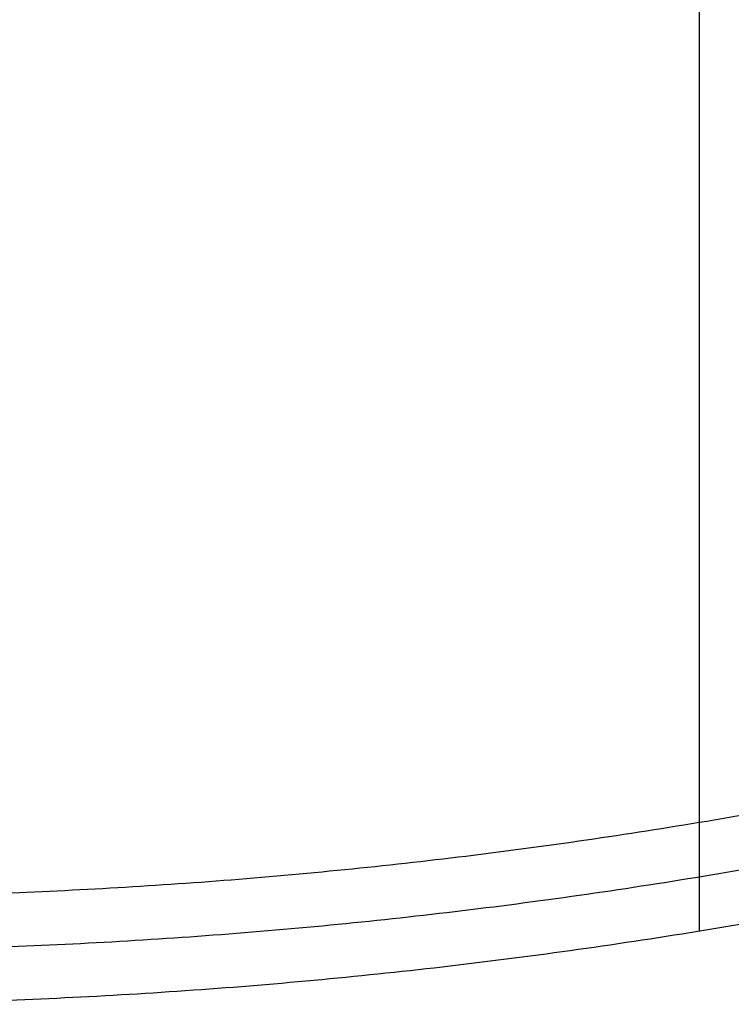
# Model space of a CAD drawing. Header units: millimetres. Extents: x 581 to 1437, y -333 to 1981.
# Tile 32 of 42: x 866 to 1045, y 1386 to 1633. Entities that reach past the tile are written whole.
import ezdxf

# ---------------------------------------------------------------- set-up
doc = ezdxf.new("R2010")
doc.units = ezdxf.units.MM
doc.layers.add('Tabletop', color=7, linetype='Continuous', true_color=0xcc9900)

msp = doc.modelspace()

# ---------------------------------------------------------------- linework, layer by layer
at = {"layer": 'Tabletop'}
for p, q in [((1037.16, 1404.55, -1356.78), (1037.16, 1949.96, -1356.78)), ((1037.16, 1431.91, -1375.78), (1037.16, 1921.38, -1375.78))]:
    msp.add_line(p, q, dxfattribs=at)
for points, weights in [([(818.86, 1413.18, -1375.78), (1065.63, 1414.72, -1375.78), (1296.61, 1501.56, -1375.78)], [1, 0.983809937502, 0.998729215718]), ([(819.09, 1399.68, -1370.28), (1073.46, 1401.3, -1370.28), (1310.9, 1492.58, -1370.28)], [1, 0.983482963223, 0.999364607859]), ([(1325.18, 1483.61, -1364.78), (1081.31, 1387.88, -1364.78), (819.33, 1386.18, -1364.78)], [1, 0.983155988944, 1]), ([(1325.18, 1483.61, -1356.78), (1081.31, 1387.88, -1356.78), (819.33, 1386.18, -1356.78)], [1, 0.983155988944, 1]), ([(1325.18, 1483.61, -1360.78), (1081.31, 1387.88, -1360.78), (819.33, 1386.18, -1360.78)], [1, 0.983155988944, 1])]:
    msp.add_rational_spline(points, weights, degree=2, dxfattribs=at)

doc.saveas('drawing.dxf')
